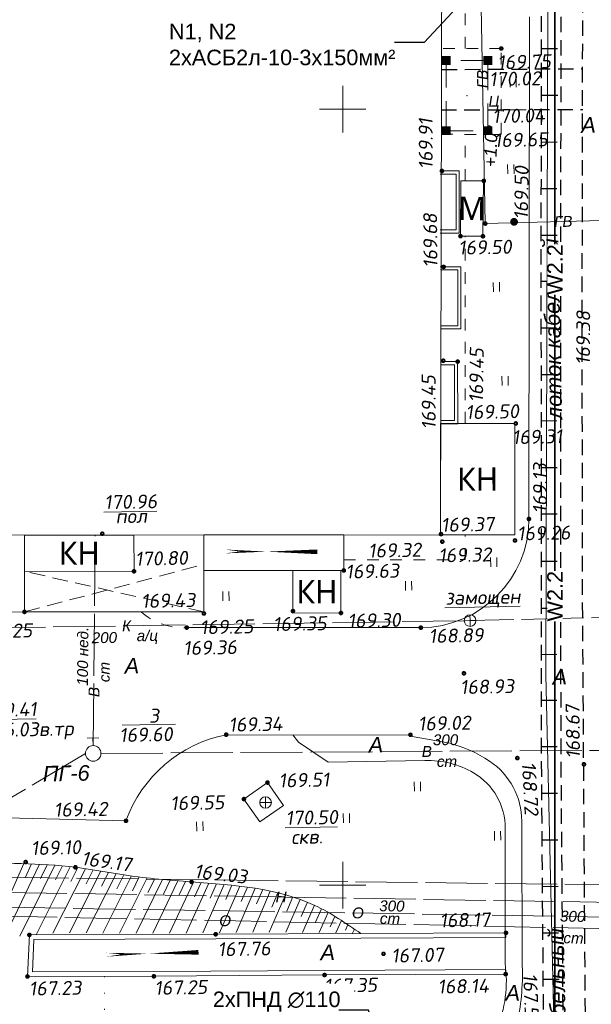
# Model space of a CAD drawing. Header units: millimetres. Extents: x 523209 to 536718, y -48289 to -47398.
# Tile 31 of 116: x 529438 to 529512, y -47975 to -47848. Entities that reach past the tile are written whole.
import ezdxf
from ezdxf import colors
from ezdxf.entities.mleader import LeaderData, LeaderLine
from ezdxf.enums import TextEntityAlignment as Align
from ezdxf.math import Vec2, Vec3

# ---------------------------------------------------------------- set-up
doc = ezdxf.new("R2010")
doc.units = ezdxf.units.MM
for name, pattern in [('LU023', [3, 2, -1]), ('LU024', [3, 1.5, -1.5]), ('LU1962', [2.1, 0.1, -2]), ('LU197', [9, 8, -1])]:
    doc.linetypes.add(name, pattern=pattern)
doc.layers.get('Defpoints').update_dxf_attribs({"color": 140})
for name, color, linetype, lineweight in [('_ПР_КЛ_10', 10, 'ОПС_W2', 30), ('ELEKTROSET_', 6, 'LU1191', 9), ('KANALIZACIA', 1, 'LU197', 13), ('MATERIALOPROWOD', 7, 'LU197', 13), ('OTMETKI', 7, 'Continuous', 13), ('setka', 5, 'Continuous', 0), ('TEPLOSET_', 94, 'LU197', 13), ('TEXT', 7, 'Continuous', 13), ('TOPOGRAFIA', 7, 'Continuous', 13), ('WODOPROWOD', 150, 'LU197', 13), ('ZDANIA', 7, 'Continuous', 15), ('электрика', 1, 'Continuous', 40)]:
    doc.layers.add(name, color=color, linetype=linetype, lineweight=lineweight)
doc.layers.add('Проходные каналы', color=7, linetype='Continuous')
doc.styles.add('R-131', font='trebuc.ttf')
doc.styles.add('SIMPLEX_K', font='ariali.ttf')
doc.styles.get("Standard").update_dxf_attribs({"font": 'arial.ttf'})
doc.styles.add('Standard_k', font='simplex.shx', dxfattribs={"oblique": 10})
doc.styles.add('ОПС', font='arial.ttf')
doc.styles.add('СГЕНЕРИР_СТИЛЬ_1', font='times.ttf')
doc.linetypes.add('LU1191', pattern='A,1,-2,0.29,[131,ltypeshp01.shx,S=1.3,R=180,X=0.923,Y=0.65],0.29,[131,ltypeshp01.shx,S=1.3,R=180,X=1.3,Y=0.65],5,[131,ltypeshp01.shx,S=1.3,R=0,X=-1.3,Y=-0.65],0.58,[131,ltypeshp01.shx,S=1.3,R=0,X=-1.3,Y=-0.65],-2,3', length=14.16)
doc.linetypes.add('LUTT008aa', pattern='A,2,[133,ltypeshp.shx,S=0.5,R=0,X=-1,Y=0],0,[130,ltypeshp.shx,S=0.5,R=0,X=-0.5,Y=0.5],-0.001,["*",Standard,S=1,R=0,X=-0.831,Y=-0.5],2', length=4.001)
doc.linetypes.add('ОПС_W2', pattern='A,10,-0.5,["W2",ОПС,S=1,R=0,X=0,Y=-0.5],-2.5', length=13)
doc.dimstyles.new('ISO-25', dxfattribs={"dimtxt": 2.5, "dimasz": 2.5, "dimexe": 1.25, "dimexo": 0.625, "dimtad": 1, "dimtxsty": 'Standard', "dimcen": 2.5, "dimadec": 0, "dimazin": 0, "dimtfac": 1, "dimtmove": 0, "dimatfit": 3, "dimfxl": 1, "dimarcsym": 0})

# ---------------------------------------------------------------- blocks, each defined once
blk = doc.blocks.new('Pk_blok')
at = {"color": 0, "linetype": 'Continuous', "lineweight": 13, "const_width": 0.25}
blk.add_lwpolyline([(-0.175, 0, 1), (0.175, 0, 1)], format="xyb", close=True, dxfattribs=at)
blk = doc.blocks.new('KK_blok')
at = {"color": 0, "linetype": 'Continuous', "lineweight": 13}
for q in [(-0.75, 0), (0, 0.75), (0, -0.75), (0.75, 0)]:
    blk.add_line((0, 0), q, dxfattribs=at)
blk.add_circle((0, 0), 0.75, dxfattribs=at)
blk = doc.blocks.new('PG_blok')
at = {"color": 0, "linetype": 'Continuous', "lineweight": 13}
for p, q in [((-0.75, 2), (0.75, 2)), ((0, 1), (0, 2))]:
    blk.add_line(p, q, dxfattribs=at)
blk.add_circle((0, 0), 1, dxfattribs=at)
blk = doc.blocks.new('MSTB_blok')
at = {"color": 0, "linetype": 'Continuous', "lineweight": 13, "const_width": 0.495}
blk.add_lwpolyline([(-0.2525, 0, 1), (0.2525, 0, 1)], format="xyb", close=True, dxfattribs=at)
blk = doc.blocks.new('U401t')
at = {"layer": 'TOPOGRAFIA'}
for p, q in [((-0.4, 0), (-0.4, 1.2)), ((0.4, 0), (0.4, 1.2))]:
    blk.add_line(p, q, dxfattribs=at)
blk = doc.blocks.new('U1075')
at = {"const_width": 0.5}
for points in [[(-0.25, 4), (0.25, 4)], [(3.75, 4), (4.25, 4)], [(-0.25, 0), (0.25, 0)], [(3.75, 0), (4.25, 0)]]:
    blk.add_lwpolyline(points, dxfattribs=at)
at = {"linetype": 'LU023'}
blk.add_lwpolyline([(4, 0), (4, 4), (0, 4), (0, 0)], close=True, dxfattribs=at)
at = {"const_width": 0.005}
blk.add_lwpolyline([(1.9925, 2, 1), (2.0075, 2, 1)], format="xyb", close=True, dxfattribs=at)
blk = doc.blocks.new('Setka_blok')
at = {"color": 0, "linetype": 'Continuous', "lineweight": 0}
for p, q in [((0, -3), (0, 3)), ((-3, 0), (3, 0))]:
    blk.add_line(p, q, dxfattribs=at)
blk = doc.blocks.new('_Oblique')
at = {"color": 0, "linetype": 'ByBlock', "lineweight": -2}
blk.add_line((-0.5, -0.5), (0.5, 0.5), dxfattribs=at)
blk = doc.blocks.new('*D405')
at = {"layer": '_ПР_КЛ_10', "color": 0, "linetype": 'ByBlock', "lineweight": -2, "transparency": 16777216}
for p, q in [((529507.67, -47766.93), (529527.93, -47766.93)), ((529526.68, -48010.88), (529526.68, -47766.93)), ((529513.26, -48010.88), (529527.93, -48010.88))]:
    blk.add_line(p, q, dxfattribs=at)
at = {"layer": 'Defpoints', "color": 0, "linetype": 'ByBlock', "transparency": 16777216}
for p in [(529507.04, -47766.93), (529526.68, -47766.93), (529512.63, -48010.88)]:
    blk.add_point(p, dxfattribs=at)
at = {"layer": '_ПР_КЛ_10', "color": 0, "linetype": 'ByBlock', "lineweight": -2, "transparency": 16777216, "xscale": 1.5, "yscale": 1.5, "zscale": 1.5}
for p, rotation in [((529526.68, -47766.93), 90), ((529526.68, -48010.88), 270)]:
    blk.add_blockref('_Oblique', p, dxfattribs=dict(at, rotation=rotation))
at = {"layer": '_ПР_КЛ_10', "color": 0, "linetype": 'ByBlock', "transparency": 16777216, "insert": (529525.27, -47888.9), "char_height": 1.5, "attachment_point": 5, "rotation": 90}
blk.add_mtext('243,95', dxfattribs=at)
blk = doc.blocks.new('*D406')
at = {"layer": '_ПР_КЛ_10', "color": 0, "linetype": 'ByBlock', "lineweight": -2, "transparency": 16777216}
for p, q in [((529507.04, -48011.5), (529507.04, -48026.17)), ((529507.67, -48010.88), (529522.34, -48010.88))]:
    blk.add_line(p, q, dxfattribs=at)
blk.add_arc((529507.04, -48010.88), 14.05, 270, 0, dxfattribs=at)
at = {"layer": 'Defpoints', "color": 0, "linetype": 'ByBlock', "transparency": 16777216}
for p in [(529507.04, -47766.93), (529492.61, -48010.88), (529507.04, -48010.88), (529507.04, -48010.88), (529514.06, -48023.04)]:
    blk.add_point(p, dxfattribs=at)
at = {"layer": '_ПР_КЛ_10', "color": 0, "linetype": 'ByBlock', "lineweight": -2, "transparency": 16777216, "xscale": 1.5, "yscale": 1.5, "zscale": 1.5}
for p, rotation in [((529521.09, -48010.88), 90), ((529507.04, -48024.92), 180)]:
    blk.add_blockref('_Oblique', p, dxfattribs=dict(at, rotation=rotation))
at = {"layer": '_ПР_КЛ_10', "color": 0, "linetype": 'ByBlock', "transparency": 16777216, "insert": (529516.08, -48019.92), "char_height": 1.5, "attachment_point": 5, "rotation": 45}
blk.add_mtext('90°', dxfattribs=at)
blk = doc.blocks.new('*D407')
at = {"layer": '_ПР_КЛ_10', "color": 0, "linetype": 'ByBlock', "lineweight": -2, "transparency": 16777216}
for p, q in [((529507.04, -47766.3), (529507.04, -47754.3)), ((529506.42, -47766.93), (529494.41, -47766.92))]:
    blk.add_line(p, q, dxfattribs=at)
blk.add_arc((529507.04, -47766.93), 11.38, 90, 179.9703, dxfattribs=at)
at = {"layer": 'Defpoints', "color": 0, "linetype": 'ByBlock', "transparency": 16777216}
for p in [(529501.35, -47757.08), (529507.04, -47766.93), (529507.04, -47766.93), (529540.47, -47766.95), (529507.04, -48010.88)]:
    blk.add_point(p, dxfattribs=at)
at = {"layer": '_ПР_КЛ_10', "color": 0, "linetype": 'ByBlock', "lineweight": -2, "transparency": 16777216, "xscale": 1.5, "yscale": 1.5, "zscale": 1.5}
for p, rotation in [((529507.04, -47755.55), 359.9999999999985), ((529495.66, -47766.92), 269.9702574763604)]:
    blk.add_blockref('_Oblique', p, dxfattribs=dict(at, rotation=rotation))
at = {"layer": '_ПР_КЛ_10', "color": 0, "linetype": 'ByBlock', "transparency": 16777216, "insert": (529498.1, -47757.99), "char_height": 1.5, "attachment_point": 5, "rotation": 44.9851}
blk.add_mtext('90°', dxfattribs=at)
blk = doc.blocks.new('_None')

msp = doc.modelspace()

# ---------------------------------------------------------------- linework, layer by layer
at = {"layer": '_ПР_КЛ_10', "ltscale": 0.8, "const_width": 0.2, "flags": 128}
msp.add_lwpolyline([(529492.61051, -48010.94053), (529507.04025, -48010.87877), (529507.04025, -47766.92904), (529540.46682, -47767.00814)], dxfattribs=at)
at = {"layer": '_ПР_КЛ_10', "linetype": 'ByBlock'}
msp.add_lwpolyline([(529492.61062, -48010.87877), (529507.04025, -48010.87877), (529507.04025, -47766.92904), (529540.46686, -47766.94639)], dxfattribs=at)
at = {"layer": 'ELEKTROSET_', "flags": 128}
msp.add_lwpolyline([(529408.83828, -48041.18264), (529478.41009, -48041.72563, 0.359703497), (529507.29496, -48019.50609), (529507.38115, -47997.94609), (529505.87687, -47932.88514), (529506.17649, -47831.49205), (529505.9736, -47749.84426), (529505.40531, -47743.1256), (529540.48215, -47742.40708)], format="xyb", dxfattribs=at)
at = {"layer": 'KANALIZACIA'}
for p, q in [((529546.72825, -47924.72249), (529496.101, -47925.88723)), ((529495.35015, -47925.89921), (529408.25029, -47927.23106))]:
    msp.add_line(p, q, dxfattribs=at)
at = {"layer": 'MATERIALOPROWOD'}
for p, q in [((529543.3293, -47960.31275), (529417.40488, -47958.72481)), ((529543.10341, -47962.67798), (529414.8337, -47960.56846))]:
    msp.add_line(p, q, dxfattribs=at)
at = {"layer": 'MATERIALOPROWOD', "flags": 128}
for points in [[(529411.42147, -47915.02846), (529411.27251, -47963.45906), (529542.76904, -47966.17912)], [(529542.92153, -47964.58246), (529412.79868, -47962.43795), (529412.89904, -47914.93059)]]:
    msp.add_lwpolyline(points, dxfattribs=at)
at = {"layer": 'TEPLOSET_', "linetype": 'Continuous', "flags": 128}
msp.add_lwpolyline([(529498.0489, -47874.7346), (529497.35168, -47837.4747), (529496.95534, -47829.20075)], dxfattribs=at)
at = {"layer": 'TEPLOSET_', "linetype": 'Continuous'}
msp.add_lwpolyline([(529498.0489, -47874.7346), (529518.18221, -47874.19216), (529548.72521, -47873.77676)], dxfattribs=at)
at = {"layer": 'TOPOGRAFIA'}
for p, q in [((529438.55972, -47957.20211), (529433.91353, -47967.68301)), ((529440.55812, -47957.28173), (529435.94615, -47966.99884)), ((529439.55912, -47957.23691), (529438.725, -47959.05469)), ((529441.55652, -47957.33839), (529440.68556, -47959.13881)), ((529442.55404, -47957.40872), (529438.04473, -47966.55645)), ((529444.54502, -47957.59764), (529440.17449, -47966.29839)), ((529446.52765, -47957.85995), (529442.31577, -47966.16322)), ((529443.55035, -47957.49454), (529442.65933, -47959.28511)), ((529448.50273, -47958.17472), (529444.46091, -47966.11653)), ((529445.53753, -47957.71974), (529444.63627, -47959.50518)), ((529450.476, -47958.5007), (529446.60662, -47966.12465)), ((529447.51582, -47958.01335), (529446.60986, -47959.79641)), ((529449.48917, -47958.33889), (529448.58301, -47960.12185)), ((529452.45392, -47958.7968), (529448.75217, -47966.15389)), ((529451.46403, -47958.65496), (529450.56198, -47960.44)), ((529454.43881, -47959.04197), (529450.89781, -47966.17525)), ((529453.44563, -47958.92534), (529452.55151, -47960.71437)), ((529456.42842, -47959.24546), (529453.04355, -47966.18334)), ((529455.43316, -47959.14817), (529454.55003, -47960.94265)), ((529458.42085, -47959.41938), (529455.18929, -47966.18031)), ((529457.42438, -47959.33535), (529456.55464, -47961.13636)), ((529460.41473, -47959.57592), (529457.33501, -47966.16836)), ((529459.41768, -47959.49907), (529458.56317, -47961.30735)), ((529462.40886, -47959.72945), (529459.48068, -47966.14966)), ((529461.41186, -47959.65183), (529460.57363, -47961.46772)), ((529463.4055, -47959.8115), (529462.58337, -47961.63474)), ((529464.40152, -47959.90071), (529461.62631, -47966.12639)), ((529466.39034, -47960.11155), (529463.77191, -47966.10074)), ((529465.3966, -47959.9998), (529464.58886, -47961.82945)), ((529468.37155, -47960.38438), (529465.91751, -47966.07548)), ((529467.38221, -47960.23878), (529466.58566, -47962.07333)), ((529470.33901, -47960.74263), (529468.06316, -47966.05456)), ((529469.3575, -47960.55131), (529468.56771, -47962.38879)), ((529471.31476, -47960.9614), (529470.52642, -47962.7995)), ((529472.28314, -47961.21074), (529470.20887, -47966.04206)), ((529474.18972, -47961.81326), (529472.35462, -47966.04209)), ((529473.24222, -47961.4937), (529472.44961, -47963.32996)), ((529475.12303, -47962.17214), (529474.32107, -47964.00433)), ((529476.03919, -47962.57276), (529474.5003, -47966.05853)), ((529476.9356, -47963.01581), (529476.12158, -47964.84268)), ((529477.81291, -47963.49563), (529476.64581, -47966.09092)), ((529478.67338, -47964.00508), (529478.05635, -47965.3673)), ((529479.51985, -47964.53748), (529478.79111, -47966.13482)), ((529480.35558, -47965.08663), (529480.03771, -47965.78068)), ((529481.18403, -47965.6467), (529480.93626, -47966.18562)), ((529500.72107, -47966.12193), (529500.72396, -47966.72193)), ((529500.68797, -47971.43978), (529500.68503, -47970.83978))]:
    msp.add_line(p, q, dxfattribs=at)
at = {"layer": 'TOPOGRAFIA', "linetype": 'LU024'}
for points in [[(529495.44708, -47852.16453), (529495.42986, -47818.97399)], [(529495.45592, -47869.21465), (529495.45282, -47863.23676)], [(529495.47215, -47900.49095), (529495.45963, -47876.35275)], [(529479.8108, -47918.04639), (529495.48126, -47918.03826), (529495.4796, -47914.83823)]]:
    msp.add_lwpolyline(points, dxfattribs=at)
at = {"layer": 'TOPOGRAFIA'}
for points, format in [([(529503.77648, -47848.08946), (529503.77648, -47848.08946), (529503.68366, -47912.79756, -0.41197711), (529489.74745, -47926.80044), (529459.55654, -47926.79033)], "xyb"), ([(529488.58179, -47940.63888), (529464.65229, -47940.591, 0.262663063), (529451.72276, -47951.69023), (529408.83828, -47950.60139)], "xyb"), ([(529480.09332, -47989.80644), (529478.05204, -47989.76289), (529477.99837, -47983.95709), (529489.25982, -47983.69402), (529492.38922, -47983.54087, 0.28642395), (529499.48911, -47978.61227, 0.139024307), (529500.60549, -47970.05966), (529500.64151, -47952.69125, 0.266229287), (529496.54447, -47945.50755, 0.144105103), (529490.2692, -47943.93289), (529477.8143, -47944.12809), (529473.96095, -47941.54613), (529473.24884, -47940.6082)], "xyb"), ([(529480.10768, -47989.80568), (529480.13941, -47986.70416), (529482.35499, -47986.03809), (529493.01023, -47985.88728, 0.21389963), (529498.60879, -47983.2816, 0.062848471), (529502.0794, -47978.07807, 0.067734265), (529502.82716, -47970.36521), (529502.76845, -47951.7309, 0.250089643), (529498.61819, -47944.011, 0.081568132), (529493.46809, -47941.68253), (529488.4134, -47940.78143)], "xyb"), ([(529461.07998, -47968.6317, 0.60001, 0.1, 0), (529455.67331, -47968.77462, 1.20001, 0, 0), (529451.08337, -47968.89595, 0, 0, 0)], "xyseb")]:
    msp.add_lwpolyline(points, format=format, dxfattribs=at)
at = {"layer": 'TOPOGRAFIA', "linetype": 'LU024'}
msp.add_lwpolyline([(529500.1188, -47852.17463), (529492.41501, -47852.15798), (529492.39108, -47863.23014), (529500.09487, -47863.24679)], close=True, dxfattribs=at)
at = {"layer": 'TOPOGRAFIA'}
for points in [[(529492.25524, -47867.95358), (529494.69325, -47867.95232), (529494.6974, -47875.95239), (529492.25939, -47875.95366)], [(529492.25545, -47868.35359), (529494.29345, -47868.35253), (529494.29719, -47875.5526), (529492.25918, -47875.55366)], [(529492.26165, -47880.31376), (529494.92043, -47880.31238), (529494.92458, -47888.31245), (529492.2658, -47888.31383)], [(529492.26186, -47880.71376), (529494.52063, -47880.71259), (529494.52436, -47887.91266), (529492.2656, -47887.91383)], [(529492.26799, -47892.52442), (529494.49643, -47892.52326), (529494.50058, -47900.52334), (529492.27214, -47900.52449)], [(529492.26819, -47892.92442), (529494.09663, -47892.92347), (529494.10037, -47900.12354), (529492.27193, -47900.12449)], [(529500.68797, -47971.43978), (529477.33518, -47971.55406), (529455.32585, -47971.72484), (529439.02664, -47971.74264), (529439.26908, -47966.3905), (529463.29655, -47966.30241), (529500.72107, -47966.12193)], [(529500.68503, -47970.83978), (529477.33139, -47970.95406), (529455.32319, -47971.12484), (529439.65447, -47971.14195), (529439.84262, -47966.98841), (529463.2991, -47966.90241), (529500.72396, -47966.72193)]]:
    msp.add_lwpolyline(points, dxfattribs=at)
for points in [[(529438.64457, -47924.76976), (529438.63944, -47914.86772), (529461.7723, -47914.85572), (529461.77743, -47924.75776)], [(529479.81152, -47919.43519), (529479.80914, -47914.84636), (529461.7723, -47914.85572), (529461.77468, -47919.44455)], [(529469.97382, -47946.76138), (529466.93475, -47948.89008), (529469.00012, -47951.83873), (529472.03919, -47949.71002)]]:
    msp.add_lwpolyline(points, close=True, dxfattribs=at)
at = {"layer": 'TOPOGRAFIA', "linetype": 'LUTT008aa', "lineweight": 20}
msp.add_lwpolyline([(529408.83828, -47924.78523), (529438.64457, -47924.76976)], dxfattribs=at)
at = {"layer": 'TOPOGRAFIA', "linetype": 'LU024'}
msp.add_lwpolyline([(529459.55654, -47926.79033, -0.195815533), (529453.69004, -47924.76196, -0.195815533)], format="xyb", dxfattribs=at)
at = {"layer": 'TOPOGRAFIA', "linetype": 'LU1962', "lineweight": 20}
msp.add_lwpolyline([(529448.97941, -47971.73177), (529448.90838, -47993.10896), (529448.90838, -47993.10896)], dxfattribs=at)
at = {"layer": 'TOPOGRAFIA'}
msp.add_open_spline([(529482.00881, -47966.21217), (529480.08558, -47964.89054), (529473.67008, -47960.48184), (529462.67733, -47959.78874), (529452.35588, -47958.92244), (529442.79115, -47957.05428), (529431.54202, -47957.24151), (529419.96954, -47956.63585), (529412.49329, -47956.64103), (529409.36425, -47956.52865), (529408.83828, -47956.50744)], degree=3, knots=[0, 0, 0, 0, 3.466280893, 11.562768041, 15.805544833, 19.11414787, 26.122522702, 32.599197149, 36.519183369, 37.311914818, 37.311914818, 37.311914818, 37.311914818], dxfattribs=at)
at = {"layer": 'WODOPROWOD'}
for p, q in [((529447.5097, -47942.00484), (529447.7742, -47914.86358)), ((529446.49995, -47943.0083), (529408.83828, -47965.32155)), ((529448.49995, -47942.9989), (529532.54044, -47942.50253))]:
    msp.add_line(p, q, dxfattribs=at)
at = {"layer": 'ZDANIA'}
msp.add_lwpolyline([(529408.83828, -47914.88319), (529492.27957, -47914.83989), (529492.69499, -47722.58174)], dxfattribs=at)
for points in [[(529497.75538, -47876.37073), (529494.85948, -47876.34805), (529494.91537, -47869.21042), (529497.81126, -47869.23309)], [(529492.27957, -47914.83989), (529501.86274, -47914.83492), (529501.85529, -47900.48764), (529492.27212, -47900.49261)], [(529452.76378, -47919.53758), (529452.76135, -47914.8604), (529438.63944, -47914.86772), (529438.64186, -47919.5449)], [(529479.44694, -47924.91016), (529479.4441, -47919.43538), (529473.25002, -47919.4386), (529473.25286, -47924.91337)]]:
    msp.add_lwpolyline(points, close=True, dxfattribs=at)
at = {"layer": 'ZDANIA', "lineweight": 13}
msp.add_lwpolyline([(529476.38251, -47917.02688, 0.60001, 0.1, 0), (529470.97399, -47917.00613, 1.20001, 0, 0), (529466.38249, -47916.98852, 0, 0, 0)], format="xyseb", dxfattribs=at)
at = {"layer": 'ZDANIA', "linetype": 'LU023', "flags": 128}
for points in [[(529438.64457, -47924.76976), (529461.77426, -47918.64113)], [(529461.77743, -47924.75776), (529438.64186, -47919.5449)]]:
    msp.add_lwpolyline(points, dxfattribs=at)
at = {"layer": 'Проходные каналы', "linetype": 'LU023', "flags": 128}
for points in [[(529511.51575, -48054.5521), (529511.11576, -47998.96104), (529510.88461, -47965.06928), (529510.58788, -47920.58332), (529510.56305, -47889.08964), (529510.58646, -47859.95791), (529510.64327, -47844.20882), (529510.69444, -47792.12787), (529510.86207, -47761.68972)], [(529505.61384, -48009.01523), (529505.5728, -47977.58721), (529505.29539, -47941.04069), (529505.28139, -47874.00776), (529505.35479, -47812.52172), (529505.42384, -47785.99173)], [(529508.14088, -48009.0889), (529508.09984, -47977.66088), (529507.82243, -47941.11436), (529507.80842, -47874.08143), (529507.88182, -47812.59538), (529507.95087, -47786.0654)], [(529505.35392, -47852.1721), (529507.8346, -47852.15645)], [(529492.44088, -47854.87504), (529510.59865, -47854.78272)], [(529505.41185, -47858.19232), (529507.82741, -47858.17708)], [(529492.35016, -47860.06432), (529510.63377, -47860.04787)], [(529505.3341, -47864.23123), (529507.8202, -47864.21554)], [(529505.29841, -47870.22092), (529507.81305, -47870.20505)], [(529505.31166, -47876.23598), (529507.80887, -47876.22023)], [(529505.32023, -47882.15249), (529507.8101, -47882.13679)], [(529505.26031, -47888.16922), (529507.81136, -47888.15313)], [(529505.31318, -47894.18796), (529507.81262, -47894.17219)], [(529505.29837, -47900.13707), (529507.81386, -47900.1212)], [(529505.31529, -47906.17098), (529507.81512, -47906.15521)], [(529505.30587, -47912.15257), (529507.81637, -47912.13673)], [(529505.33361, -47918.25336), (529507.81765, -47918.23769)], [(529505.29887, -47924.3053), (529507.81891, -47924.2894)], [(529505.29656, -47930.24362), (529507.82015, -47930.2277)], [(529505.28716, -47936.15524), (529507.82139, -47936.13926)], [(529505.33033, -47942.10735), (529507.82985, -47942.09158)], [(529505.35781, -47948.12974), (529507.87556, -47948.11386)], [(529505.41881, -47954.15063), (529507.92126, -47954.13484)], [(529505.45895, -47960.13541), (529507.96669, -47960.11959)], [(529505.49938, -47966.13448), (529508.01223, -47966.11863)], [(529505.57821, -47972.10171), (529508.05752, -47972.08607)]]:
    msp.add_lwpolyline(points, dxfattribs=at)

# ---------------------------------------------------------------- block references
at = {"layer": 'OTMETKI', "linetype": 'Continuous'}
for p, xscale, yscale, zscale, rotation in [((529500.1188, -47852.17463), 1.000009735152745, 1.000009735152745, 1.000009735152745, 250.9950757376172), ((529498.39104, -47853.71666), 1.000009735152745, 1.000009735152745, 1.000009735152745, 250.9950757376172), ((529498.56759, -47862.38028), 1.000009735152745, 1.000009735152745, 1.000009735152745, 250.9950757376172), ((529492.4648, -47867.95347), 1.00000973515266, 1.00000973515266, 1.00000973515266, 1.173488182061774), ((529497.87002, -47869.23355), 1.000009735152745, 1.000009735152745, 1.000009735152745, 250.9950757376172), ((529498.0489, -47874.7346), 1.00000973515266, 1.00000973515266, 1.00000973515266, 1.173488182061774), ((529494.85948, -47876.34805), 1.000009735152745, 1.000009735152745, 1.000009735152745, 250.9950757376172), ((529497.75538, -47876.37073), 1.000009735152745, 1.000009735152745, 1.000009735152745, 250.9950757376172), ((529492.69198, -47880.31353), 1.00000973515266, 1.00000973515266, 1.00000973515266, 1.173488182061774), ((529492.63365, -47892.40738), 1.00000973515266, 1.00000973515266, 1.00000973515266, 1.173488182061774), ((529494.49643, -47892.52326), 1.00000973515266, 1.00000973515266, 1.00000973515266, 1.173488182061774), ((529501.99072, -47900.48757), 1.000009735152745, 1.000009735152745, 1.000009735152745, 250.9950757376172), ((529503.68366, -47912.79756), 1.00000973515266, 1.00000973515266, 1.00000973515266, 1.173488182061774), ((529448.66252, -47914.69879), 1.00000973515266, 1.00000973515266, 1.00000973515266, 1.173488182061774), ((529492.35111, -47914.74807), 1.00000973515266, 1.00000973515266, 1.00000973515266, 1.173488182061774), ((529492.51317, -47915.71713), 1.000009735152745, 1.000009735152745, 1.000009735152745, 250.9950757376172), ((529501.88808, -47915.56727), 1.000009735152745, 1.000009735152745, 1.000009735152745, 250.9950757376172), ((529452.76378, -47919.53758), 1.000009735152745, 1.000009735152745, 1.000009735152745, 250.9950757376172), ((529479.81152, -47919.43519), 1.000009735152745, 1.000009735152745, 1.000009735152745, 250.9950757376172), ((529473.25273, -47924.65809), 1.000009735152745, 1.000009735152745, 1.000009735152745, 250.9950757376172), ((529438.64457, -47924.76976), 1.000009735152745, 1.000009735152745, 1.000009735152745, 250.9950757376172), ((529461.77755, -47924.97491), 1.000009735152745, 1.000009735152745, 1.000009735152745, 250.9950757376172), ((529479.44694, -47924.91016), 1.000009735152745, 1.000009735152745, 1.000009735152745, 250.9950757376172), ((529459.55654, -47926.79033), 1.00000973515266, 1.00000973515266, 1.00000973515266, 1.173488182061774), ((529489.74745, -47926.80044), 1.00000973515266, 1.00000973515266, 1.00000973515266, 1.173488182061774), ((529495.30502, -47932.68389), 1.000009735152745, 1.000009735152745, 1.000009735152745, 250.9950757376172), ((529464.65229, -47940.591), 1.00000973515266, 1.00000973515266, 1.00000973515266, 1.173488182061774), ((529488.40982, -47940.60646), 1.00000973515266, 1.00000973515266, 1.00000973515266, 1.173488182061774), ((529502.19225, -47943.60486), 1.00000973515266, 1.00000973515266, 1.00000973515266, 1.173488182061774), ((529510.77457, -47944.40728), 1.00000973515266, 1.00000973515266, 1.00000973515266, 1.173488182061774), ((529469.97382, -47946.76138), 1.00000973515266, 1.00000973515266, 1.00000973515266, 1.173488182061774), ((529466.93475, -47948.89008), 1.00000973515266, 1.00000973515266, 1.00000973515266, 1.173488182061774), ((529451.72276, -47951.69023), 1.00000973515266, 1.00000973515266, 1.00000973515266, 1.173488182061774), ((529438.79479, -47957.00616), 1.00000973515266, 1.00000973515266, 1.00000973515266, 1.173488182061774), ((529445.20793, -47957.67697), 1.00000973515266, 1.00000973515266, 1.00000973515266, 1.173488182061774), ((529460.18776, -47959.5586), 1.00000973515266, 1.00000973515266, 1.00000973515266, 1.173488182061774), ((529439.26908, -47966.3905), 1.00000973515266, 1.00000973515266, 1.00000973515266, 1.173488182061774), ((529463.29655, -47966.30241), 1.00000973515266, 1.00000973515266, 1.00000973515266, 1.173488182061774), ((529500.72107, -47966.12193), 1.00000973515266, 1.00000973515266, 1.00000973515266, 1.173488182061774), ((529484.93302, -47968.82786), 1.00000973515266, 1.00000973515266, 1.00000973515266, 1.173488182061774), ((529477.33518, -47971.55406), 1.00000973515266, 1.00000973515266, 1.00000973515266, 1.173488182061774), ((529500.68797, -47971.43978), 1.00000973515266, 1.00000973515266, 1.00000973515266, 1.173488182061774), ((529439.02664, -47971.74264), 1.00000973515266, 1.00000973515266, 1.00000973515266, 1.173488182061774), ((529455.32585, -47971.72484), 1.00000973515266, 1.00000973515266, 1.00000973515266, 1.173488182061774)]:
    msp.add_blockref('Pk_blok', p, dxfattribs=dict(at, xscale=xscale, yscale=yscale, zscale=zscale, rotation=rotation))
at = {"layer": 'setka', "lineweight": -2}
for p in [(529479.67209, -47859.9805), (529479.67209, -47959.9805)]:
    msp.add_blockref('Setka_blok', p, dxfattribs=at)
at = {"layer": 'TOPOGRAFIA'}
for name, p, xscale, yscale, zscale, rotation in [('U1075', (529493.01639, -47853.71662), 2.263252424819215, 1.343662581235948, 2.263252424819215, 269.9996140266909), ('U401t', (529501.65809, -47857.15239), 1.00000973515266, 1.00000973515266, 1.00000973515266, 1.173488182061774), ('U401t', (529501.3613, -47868.33381), 1.00000973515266, 1.00000973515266, 1.00000973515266, 1.173488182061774), ('U401t', (529499.50844, -47883.50377), 1.00000973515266, 1.00000973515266, 1.00000973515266, 1.173488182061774), ('U401t', (529500.62139, -47895.58658), 1.00000973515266, 1.00000973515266, 1.00000973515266, 1.173488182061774), ('U401t', (529499.153, -47918.96318), 1.00000973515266, 1.00000973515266, 1.00000973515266, 1.173488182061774), ('U401t', (529488.18079, -47921.99817), 1.00000973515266, 1.00000973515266, 1.00000973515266, 1.173488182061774), ('U401t', (529464.62513, -47923.34537), 1.00000973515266, 1.00000973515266, 1.00000973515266, 1.173488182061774), ('U401t', (529489.31965, -47947.86057), 1.00000973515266, 1.00000973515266, 1.00000973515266, 1.173488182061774), ('U401t', (529480.16303, -47951.9353), 1.00000973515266, 1.00000973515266, 1.00000973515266, 1.173488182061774), ('U401t', (529461.26605, -47952.99582), 1.00000973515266, 1.00000973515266, 1.00000973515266, 1.173488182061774), ('U401t', (529499.6624, -47954.2083), 1.00000973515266, 1.00000973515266, 1.00000973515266, 1.173488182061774)]:
    msp.add_blockref(name, p, dxfattribs=dict(at, xscale=xscale, yscale=yscale, zscale=zscale, rotation=rotation))
at = {"layer": 'TOPOGRAFIA', "linetype": 'Continuous', "xscale": 1.00000973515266, "yscale": 1.00000973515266, "zscale": 1.00000973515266, "rotation": 1.173488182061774}
for name, p in [('MSTB_blok', (529501.76513, -47874.51045)), ('KK_blok', (529496.10007, -47925.88774)), ('PG_blok', (529447.49996, -47943.00481)), ('KK_blok', (529469.72031, -47949.32713))]:
    msp.add_blockref(name, p, dxfattribs=at)

# ---------------------------------------------------------------- texts
at = {"layer": 'KANALIZACIA', "linetype": 'Continuous', "lineweight": 13, "style": 'SIMPLEX_K'}
msp.add_text('К', height=1.40001, rotation=0.8760453, dxfattribs=at).set_placement((529451.80022, -47926.56513), align=Align.MIDDLE)
for s, p in [('200', (529447.32522, -47928.80658)), ('а/ц', (529453.11662, -47928.54796))]:
    msp.add_text(s, height=1.400014, rotation=0.8760453, dxfattribs=at).set_placement(p)
at = {"layer": 'MATERIALOPROWOD', "linetype": 'Continuous', "lineweight": 13, "style": 'SIMPLEX_K'}
for s, rotation, p in [('Н', 359.0578013, (529471.73418, -47961.50424)), ('О', 358.8149814, (529464.51318, -47964.56037)), ('О', 359.0558125, (529481.63087, -47963.55456))]:
    msp.add_text(s, height=1.40001, rotation=rotation, dxfattribs=at).set_placement(p, align=Align.MIDDLE)
for s, rotation, p in [('300', 359.0558125, (529484.37089, -47963.33425)), ('300', 358.8149814, (529507.67959, -47964.66115)), ('ст', 359.0558125, (529484.4537, -47964.95413)), ('ст', 358.8149814, (529508.11565, -47967.46545))]:
    msp.add_text(s, height=1.400014, rotation=rotation, dxfattribs=at).set_placement(p)
at = {"layer": 'OTMETKI', "style": 'Standard_k', "oblique": 10}
for s, height, rotation, p in [('169.75', 1.800018, 1.1734882, (529499.60404, -47853.055)), ('170.02', 1.800018, 1.1734882, (529498.53823, -47855.23201)), ('169.91', 1.800018, 90.0709076, (529489.48055, -47867.74181)), ('170.04', 1.800018, 1.1734882, (529498.93907, -47860.00446)), ('169.65', 1.800018, 1.1734882, (529499.15032, -47863.1034)), ('169.50', 1.800018, 89.1831324, (529501.76616, -47874.1946)), ('169.68', 1.800018, 90.3302916, (529490.09117, -47880.4398)), ('169.50', 1.800018, 1.1734882, (529494.55278, -47876.95119)), ('169.38', 1.800018, 89.6514258, (529509.75616, -47892.94445)), ('169.45', 1.800018, 89.1263357, (529495.96377, -47897.76103)), ('169.45', 1.800018, 90.3302916, (529489.87934, -47901.26687)), ('169.50', 1.800018, 1.1734882, (529495.49307, -47898.14553)), ('169.31', 1.800018, 1.1734882, (529501.47597, -47901.36794)), ('169.13', 1.800018, 89.8165517, (529504.20791, -47912.06875)), ('%%u170.96', 1.800018, 1.1734882, (529448.90122, -47909.74907)), ('пол', 1.800018, 1.1734882, (529450.35667, -47911.56235)), ('169.37', 1.800018, 1.1734882, (529492.32968, -47912.66752)), ('169.26', 1.800018, 1.1734882, (529502.14631, -47913.77262)), ('169.32', 1.800018, 1.1734882, (529482.94229, -47915.99197)), ('169.32', 1.800018, 1.1734882, (529491.99842, -47916.5975)), ('170.80', 1.800018, 1.1734882, (529452.88844, -47917.03314)), ('169.63', 1.800018, 1.1734882, (529480.01718, -47918.68653)), ('169.43', 1.800018, 1.1734882, (529453.6929, -47922.47114)), ('%%uзамощен', 1.800018, 1.1734882, (529492.87558, -47922.06693)), ('169.35', 1.800018, 1.1734882, (529470.67237, -47925.45522)), ('169.30', 1.800018, 1.1734882, (529480.29847, -47925.02714)), ('169.25', 1.800018, 1.1734882, (529432.75292, -47926.38377)), ('169.25', 1.800018, 1.1734882, (529461.26279, -47925.85528)), ('168.89', 1.800018, 1.1734882, (529490.75135, -47926.97992)), ('169.36', 1.800018, 1.1734882, (529459.09811, -47928.53916)), ('168.93', 1.800018, 1.1734882, (529494.79026, -47933.56426)), ('%%u169.41', 1.800018, 1.1734882, (529433.60076, -47936.5216)), ('168.67', 1.800018, 90.6522189, (529508.49027, -47943.68823)), ('3', 1.80002, 1.1734882, (529454.66679, -47937.25707)), ('169.34', 1.800018, 1.1734882, (529464.94044, -47938.41381)), ('169.02', 1.800018, 1.1734882, (529489.36229, -47938.27531)), ('%%o169.60', 1.800018, 1.1734882, (529450.84569, -47939.74991)), ('168.72', 1.800018, 273.3362964, (529504.55017, -47944.0409)), ('169.51', 1.800018, 1.1734882, (529471.3952, -47945.59843)), ('169.55', 1.800018, 1.1734882, (529457.43548, -47948.52887)), ('169.42', 1.800018, 1.1734882, (529442.41414, -47949.37947)), ('%%u170.50', 1.800018, 1.1734882, (529472.2942, -47950.42765)), ('скв.', 1.800018, 1.1734882, (529473.00264, -47952.88905)), ('169.10', 1.800018, 1.1734882, (529439.45099, -47954.30954)), ('169.17', 1.800018, 351.9696652, (529446.13586, -47955.57781)), ('169.03', 1.800018, 353.4264208, (529460.65951, -47957.24221)), ('168.17', 1.800018, 1.1734882, (529492.13907, -47963.63181)), ('167.76', 1.800018, 1.1734882, (529463.52674, -47967.35687)), ('167.07', 1.800018, 1.1734882, (529485.91977, -47968.17017)), ('167.23', 1.800018, 1.1734882, (529439.18873, -47972.41822)), ('167.25', 1.800018, 1.1734882, (529455.37999, -47972.32932)), ('167.35', 1.800018, 1.1734882, (529477.25197, -47972.04663)), ('168.14', 1.800018, 1.1734882, (529491.88918, -47972.16078)), ('167.58', 1.800018, 272.3556128, (529504.72664, -47971.29088))]:
    msp.add_text(s, height=height, rotation=rotation, dxfattribs=at).set_placement(p, align=Align.TOP_LEFT)
at = {"layer": 'TEPLOSET_', "linetype": 'Continuous', "lineweight": 13, "style": 'SIMPLEX_K'}
for rotation, p in [(91.0720145, (529497.70029, -47856.10465)), (1.5433168, (529508.11556, -47874.46338))]:
    msp.add_text('ГВ', height=1.400014, rotation=rotation, dxfattribs=at).set_placement(p, align=Align.MIDDLE)
at = {"layer": 'TEXT', "style": 'SIMPLEX_K'}
for s, height, rotation, p in [('Ц', 1.40001, 1.1734882, (529498.4835, -47859.68658)), ('А', 2.00002, 1.1734882, (529510.45846, -47863.04257)), ('+1.0', 1.600016, 88.7428494, (529499.50107, -47867.4897)), ('А', 2.00002, 1.1734882, (529451.57489, -47932.72172)), ('А', 2.00002, 1.1734882, (529506.7432, -47934.15241)), ('А', 2.00002, 1.1734882, (529483.04071, -47942.90289)), ('ПГ-6', 2.000019, 1.1734882, (529441.0282, -47946.62709)), ('А', 2.00002, 1.1734882, (529476.82426, -47969.65221)), ('А', 2.00002, 1.1734882, (529500.68179, -47974.87989))]:
    msp.add_text(s, height=height, rotation=rotation, dxfattribs=at).set_placement(p)
at = {"layer": 'WODOPROWOD', "linetype": 'Continuous', "lineweight": 13, "style": 'SIMPLEX_K'}
for s, rotation, p in [('100 нед.', 89.4416666, (529446.81406, -47934.29224)), ('ст', 89.4416666, (529449.61343, -47933.82553)), ('300', 0.3384057, (529491.30747, -47941.95408)), ('ст', 0.3384057, (529491.81793, -47944.7458))]:
    msp.add_text(s, height=1.400014, rotation=rotation, dxfattribs=at).set_placement(p)
for rotation, p in [(89.4416666, (529447.59827, -47935.09188)), (0.3384057, (529490.5202, -47942.75071))]:
    msp.add_text('В', height=1.40001, rotation=rotation, dxfattribs=at).set_placement(p, align=Align.MIDDLE)
at = {"layer": 'WODOPROWOD', "linetype": 'Continuous', "lineweight": 13, "style": 'Standard_k', "oblique": 10}
msp.add_text('166.03в.тр', height=1.800018, rotation=1.1734882, dxfattribs=at).set_placement((529433.69071, -47940.91272))
at = {"layer": 'ZDANIA', "lineweight": 13, "style": 'R-131'}
for s, height, rotation, p in [('М', 3.00003, 359.5514005, (529496.33537, -47872.79057)), ('КН', 3.000029, 0.0297277, (529497.06743, -47907.66376)), ('КН', 3.000029, 0.0297277, (529445.70161, -47917.20265)), ('КН', 3.000029, 0.0297277, (529476.34848, -47922.17438))]:
    msp.add_text(s, height=height, rotation=rotation, dxfattribs=at).set_placement(p, align=Align.MIDDLE)
at = {"layer": 'Проходные каналы', "style": 'SIMPLEX_K'}
for p in [(529507.97145, -47899.89922), (529508.66765, -47988.773)]:
    msp.add_text('лоток кабельный', height=2.0000195, rotation=91.2350466, dxfattribs=at).set_placement(p)

# ---------------------------------------------------------------- dimensions: what is measured, and where the dimension line sits
at = {"layer": '_ПР_КЛ_10', "color": 5, "linetype": 'ByBlock'}
for base, line1, line2, picture, middle in [((529501.35396, -47757.07615), ((529507.04025, -47766.92904), (529540.46686, -47766.94639)), ((529507.04025, -48010.87877), (529507.04025, -47766.92904)), '*D407', (529498.10343, -47757.98757)), ((529514.0631, -48023.04271), ((529507.04025, -48010.87877), (529507.04025, -47766.92904)), ((529492.61062, -48010.87877), (529507.04025, -48010.87877)), '*D406', (529516.07697, -48019.91549))]:
    dim = msp.add_angular_dim_2l(base=base, line1=line1, line2=line2, dimstyle='ISO-25', override={"dimtxt": 1.5, "dimasz": 1.5, "dimgap": 0.5, "dimblk1": 'Oblique', "dimblk2": 'Oblique', "dimsah": 1}, dxfattribs=at)
    dim.commit()
    dim.dimension.update_dxf_attribs({"geometry": picture, "text_midpoint": middle})
dim = msp.add_linear_dim(base=(529526.67576, -47766.92904), p1=(529512.63005, -48010.87877), p2=(529507.04025, -47766.92904), angle=90, dimstyle='ISO-25', override={"dimtxt": 1.5, "dimasz": 1.5, "dimgap": 0.5, "dimblk1": 'Oblique', "dimblk2": 'Oblique', "dimsah": 1}, dxfattribs=at)
dim.commit()
dim.dimension.update_dxf_attribs({"geometry": '*D405', "text_midpoint": (529525.27432, -47888.9039)})

# ---------------------------------------------------------------- next in the draw order: texts
at = {"lineweight": 0, "char_height": 2, "attachment_point": 5, "rotation": 90, "bg_fill": 3, "box_fill_scale": 1, "bg_fill_color": 256, "bg_fill_transparency": 0}
for insert in [(529507.04025, -47880.65043), (529507.04025, -47922.74526)]:
    msp.add_mtext('{\\C1;W2.2}', dxfattribs=dict(at, insert=insert))

# ---------------------------------------------------------------- next in the draw order: leaders
at = {"layer": 'электрика', "color": 7, "lineweight": 0, "ltscale": 10}
ml = msp.add_multileader_mtext('Standard', dxfattribs=at)
ml.set_content('\\A1;{\\fArial|b0|i0|c0|p34;N1, N2\\P\\A0;2x\\fArial|b0|i0|c204|p34;АСБ2л-10-3х150мм²}', color=7, style='СГЕНЕРИР_СТИЛЬ_1')
ml.set_leader_properties()
ml.set_arrow_properties(name='OBLIQUE')
ml.build(insert=Vec2(0, 0))
ml.multileader.update_dxf_attribs({"text_left_attachment_type": 6, "text_right_attachment_type": 6, "arrow_head_size": 2})
ctx = ml.context
ctx.base_point, ctx.char_height, ctx.arrow_head_size, ctx.landing_gap_size, ctx.plane_origin = Vec3(529457.24766, -47851.39354, 3.426), 2, 2, 0.02, Vec3(529441.96344, -47865.3156, 3.426)
ctx.left_attachment, ctx.right_attachment = 6, 6
notes = []
notes.append((ctx, [(1, (1, 1, 0), (529490.16278, -47851.39354, 3.426), (-1, 0), 3.80009, [(0, [(529507.04025, -47833.39882, 3.426)], 0, [])])]))
ctx.mtext.insert, ctx.mtext.width, ctx.mtext.defined_height, ctx.mtext.flow_direction = Vec3(529457.26766, -47848.99354, 3.426), 3.200995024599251e-12, 6.7089, 5
ctx.mtext.has_bg_fill, ctx.mtext.bg_color, ctx.mtext.bg_scale_factor, ctx.mtext.bg_transparency, ctx.mtext.use_window_bg_color = 1, -1027028792, 1.5, 0, 1
ml = msp.add_multileader_mtext('Standard', dxfattribs=at)
ml.set_content('\\A1;{\\fArial|b0|i0|c204|p34;2хПНД ∅110 \\PL-2м}', color=7, style='СГЕНЕРИР_СТИЛЬ_1')
ml.set_leader_properties()
ml.set_arrow_properties(name='NONE')
ml.build(insert=Vec2(0, 0))
ml.multileader.update_dxf_attribs({"text_left_attachment_type": 6, "text_right_attachment_type": 6, "arrow_head_size": 2})
ctx = ml.context
ctx.base_point, ctx.char_height, ctx.arrow_head_size, ctx.landing_gap_size, ctx.plane_origin = Vec3(529462.90681, -47976.0877), 2, 2, 0.02, Vec3(529435.03548, -48007.65338)
ctx.left_attachment, ctx.right_attachment = 6, 6
notes.append((ctx, [(1, (1, 1, 0), (529483.01157, -47976.0877), (-1, 0), 3.80009, [(0, [(529494.65877, -48010.87877)], 0, [])])]))
ctx.mtext.insert, ctx.mtext.width, ctx.mtext.defined_height, ctx.mtext.flow_direction = Vec3(529462.92681, -47973.6877), 3.200995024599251e-12, 6.7089, 5
ctx.mtext.has_bg_fill, ctx.mtext.bg_color, ctx.mtext.bg_scale_factor, ctx.mtext.bg_transparency, ctx.mtext.use_window_bg_color = 1, -1027028792, 1.5, 0, 1
for ctx, leaders in notes:
    for number, flags, end, landing, length, lines in leaders:
        leader = LeaderData()
        leader.index, (leader.has_last_leader_line, leader.has_dogleg_vector, leader.attachment_direction) = number, flags
        leader.last_leader_point, leader.dogleg_vector, leader.dogleg_length = Vec3(end), Vec3(landing), length
        for number, points, colour, breaks in lines:
            line = LeaderLine()
            line.index, line.vertices, line.color, line.breaks = number, Vec3.list(points), colors.encode_raw_color(colour), breaks
            leader.lines.append(line)
        ctx.leaders.append(leader)

doc.saveas('drawing.dxf')
